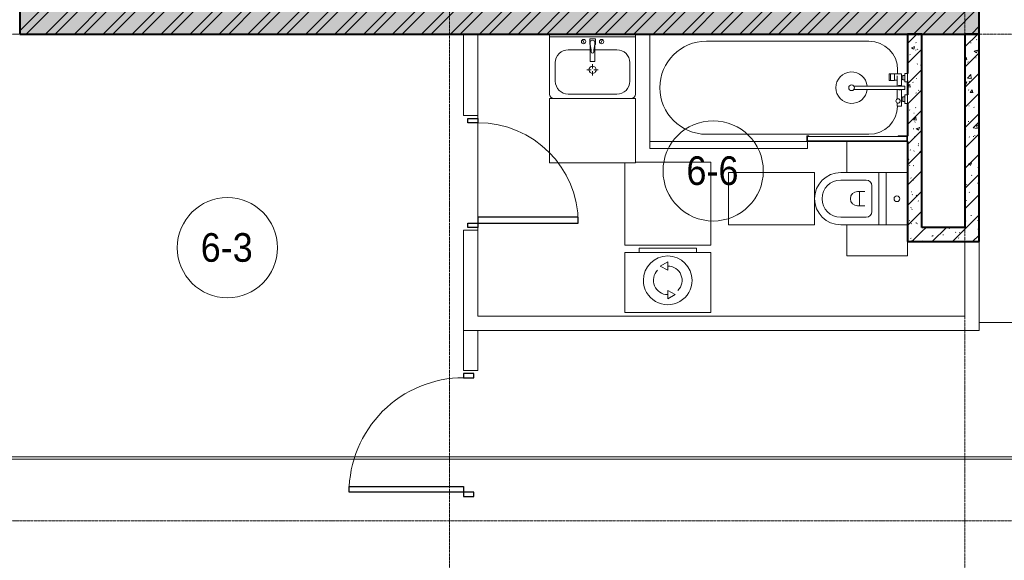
# Model space of a CAD drawing. Header units: millimetres. Extents: x 5617 to 112069, y 7718 to 237687.
# Tile 9 of 62: x 29746 to 36621, y 63025 to 66800. Entities that reach past the tile are written whole.
import ezdxf

# ---------------------------------------------------------------- set-up
doc = ezdxf.new("R2010")
doc.units = ezdxf.units.MM
doc.linetypes.add('ADSK_Линия сетки', pattern=[25, 20, -2.5, 0, -2.5])
doc.linetypes.add('Линия сетки', pattern=[25, 20, -2.5, 0, -2.5])
for name, color, linetype, lineweight in [('Двери', 7, 'Continuous', 18), ('Марки помещений', 7, 'Continuous', 20), ('Мебель', 7, 'Continuous', 18), ('Оси', 7, 'Continuous', 9), ('Перекрытия', 7, 'Continuous', 18), ('Сантехнические приборы', 7, 'Continuous', 18), ('Стены', 7, 'Continuous', 18), ('Стены разрез', 7, 'Continuous', 40), ('Форма', 7, 'Continuous', 18), ('Формообразующий элемент-перекрытие', 7, 'Continuous', 18), ('Электрооборудование', 7, 'Continuous', 18)]:
    doc.layers.add(name, color=color, linetype=linetype, lineweight=lineweight)
doc.styles.add('Arial_3', font='arial.ttf', dxfattribs={"width": 0.9, "height": 200})
pattern_1 = [(50, (0, 0), (218.62117, -19.1268), [22.86, -251.46]), (355, (0, 0), (-42.2919, 229.2684), [18.288, -201.168]), (100.451, (18.22, -1.6), (176.3311, 210.13963), [19.428, -213.708]), (46.184, (0, 60.96), (325.295, -50.4516), [34.29, -377.19]), (96.636, (27.1, 56.76), (284.883, 296.9127), [29.142, -320.562]), (351.184, (0, 60.96), (284.8858, 296.9107), [27.432, -301.752]), (21, (30.48, 45.72), (181.93753, -122.7183), [22.86, -251.46]), (326, (30.48, 45.72), (74.1622, 221.0262), [18.288, -201.168]), (71.451, (45.64, 35.5), (256.10035, 98.30526), [19.428, -213.708]), (37.5, (0, 0), (3.70639, 101.465895), [3.353, -195.377, 3.353, -200.863, -201.93]), (37.5, (0, 0), (3.70639, 101.465895), [-402.946, 3.353, -198.577]), (7.5, (0, 0), (80.18358, 120.21653), [3.353, -113.081, 3.353, -190.805, -76.962]), (7.5, (0, 0), (80.18358, 120.21653), [-310.591, 3.353, -73.609]), (327.5, (-67.97, 0), (162.70865, -6.87497), [3.353, -72.847, 3.353, -234.391, -315.468]), (327.5, (-67.97, 0), (162.70865, -6.87497), [-313.944, 3.353, -312.115]), (317.5, (-98.45, 0), (177.75468, 30.51183), [3.353, -95.707, 3.353, -154.534, -224.028]), (317.5, (-98.45, 0), (177.75468, 30.51183), [-256.946, 3.353, -220.675])]
pattern_2 = [(45, (0, 0), (-70.71068, 70.71068), [])]

# ---------------------------------------------------------------- blocks, each defined once
blk = doc.blocks.new('MR_Унитаз напольный - Санузел с ванной-V2-МКСС_K1_L26_85_950_1')
at = {"layer": 'Сантехнические приборы', "color": 253, "true_color": 0xaaaaaa}
for p, q in [((-182.5, 200), (-182.5, 50)), ((182.5, 50), (182.5, 200)), ((-182.5, 50), (182.5, 50)), ((182.5, 50), (-182.5, 50)), ((-182.5, 50), (-182.5, 0)), ((-182.5, 0), (182.5, 0)), ((182.5, 0), (182.5, 50)), ((182.5, 0), (-182.5, 0)), ((-182.5, 0), (-182.5, -267.5)), ((-90, -50), (90, -50)), ((182.5, -267.5), (182.5, 0)), ((-130, -267.5), (-130, -90)), ((-50, -150), (-50, -100)), ((-50, -135), (50, -135)), ((50, -100), (50, -150)), ((130, -90), (130, -267.5))]:
    blk.add_line(p, q, dxfattribs=at)
for centre, radius, start, end in [((0, 125), 20, 0, 180), ((0, 125), 20, 180, 0), ((-90, -90), 40, 90, 180), ((90, -90), 40, 360, 90), ((0, -150), 50, 180, 0), ((0, -267.5), 182.5, 180, 360), ((0, -267.5), 130, 180, 0)]:
    blk.add_arc(centre, radius, start, end, dxfattribs=at)
blk = doc.blocks.new('MR_Зона обслуживания - MR_Зона обслуживания-V3-МКСС_K1_L26_85_950_1')
at = {"layer": 'Мебель', "lineweight": 9}
for p, q in [((182.5, 0), (-182.5, 0)), ((-182.5, 0), (-182.5, -600)), ((182.5, -600), (182.5, 0)), ((-182.5, -600), (182.5, -600))]:
    blk.add_line(p, q, dxfattribs=at)
blk = doc.blocks.new('MR_Тумба-Умывальник с зеркалом - Тумба-умывальник_600-2560072-МКСС_K1_L26_85_950_1')
at = {"layer": 'Сантехнические приборы', "color": 253, "true_color": 0xaaaaaa}
for p, q in [((-300, 0), (-300, 420)), ((-170, 420), (170, 420)), ((300, 420), (300, 0)), ((-260, 200), (-260, 330)), ((0, 290), (0, 260)), ((260, 330), (260, 200)), ((-10, 250), (-40, 250)), ((0, 210), (0, 240)), ((40, 250), (10, 250)), ((-17, 73.1), (-17, 187.9)), ((-14, 190.9), (14, 190.9)), ((17, 187.9), (17, 73.1)), ((-17, 110), (-170, 110)), ((-20, 73.1), (-17, 73.1)), ((-20, 33.1), (-20, 73.1)), ((-17, 60), (-17, 73.1)), ((170, 110), (17, 110)), ((17, 73.1), (17, 60)), ((17, 73.1), (20, 73.1)), ((20, 73.1), (20, 33.1)), ((-300, 20), (300, 20)), ((-69.7, 39.8), (-55.6, 66.3)), ((20, 33.1), (-20, 33.1)), ((69.7, 39.8), (55.6, 66.3))]:
    blk.add_line(p, q, dxfattribs=at)
for centre, radius, start, end in [((-270, 420), 30, 90, 180), ((-170, 330), 90, 90, 180), ((170, 330), 90, 0, 90), ((270, 420), 30, 0, 90), ((0, 250), 25, 360, 180), ((0, 250), 25, 180, 360), ((-170, 200), 90, 180, 270), ((-14, 187.9), 3, 90, 180), ((-14, 187.9), 3, 105, 165), ((14, 187.9), 3, 0, 90), ((14, 187.9), 3, 15, 75), ((170, 200), 90, 270, 0), ((-217.6, 129.9), 208.5, 344.18231, 358.4054), ((0, 124.1), 9.19, 0, 180), ((217.6, 129.9), 208.5, 181.5946, 195.81769), ((-62.7, 53.1), 15, 0, 180), ((-62.7, 53.1), 15, 180, 0), ((0, 60), 17, 180, 0), ((62.7, 53.1), 15, 0, 180), ((62.7, 53.1), 15, 180, 0)]:
    blk.add_arc(centre, radius, start, end, dxfattribs=at)
blk = doc.blocks.new('MR_Зона обслуживания - MR_Зона обслуживания-2560074-МКСС_K1_L26_85_950_1')
at = {"layer": 'Мебель', "lineweight": 9}
for p, q in [((300, 450), (-300, 450)), ((-300, 450), (-300, 0)), ((300, 0), (300, 450)), ((-300, 0), (300, 0))]:
    blk.add_line(p, q, dxfattribs=at)
blk = doc.blocks.new('MR_Ванна - Санузел с ванной_1800x750-V21-МКСС_K1_L26_85_950_1')
at = {"layer": 'Сантехнические приборы', "color": 253, "true_color": 0xaaaaaa}
for p, q in [((-900, 0), (-900, -750)), ((-505, -50), (630, -50)), ((830, -250), (830, -278.8)), ((780, -276.9), (770.9, -276.9)), ((770.9, -276.9), (770.9, -323.9)), ((770.9, -323.9), (780, -323.9)), ((807.5, -276.9), (780, -276.9)), ((780, -276.9), (780, -323.9)), ((780, -323.9), (780, -276.9)), ((780, -323.9), (807.5, -323.9)), ((807.5, -323.9), (807.5, -276.9)), ((858, -278.8), (807.5, -278.8)), ((807.5, -278.8), (807.5, -321.6)), ((807.5, -321.6), (826.3, -321.6)), ((826.3, -291.7), (826.3, -363.7)), ((858, -291.7), (858, -278.8)), ((858, -363.7), (858, -291.7)), ((866, -291.7), (858, -291.7)), ((858, -291.7), (858, -318.6)), ((858, -318.6), (866, -318.6)), ((880, -289), (866, -289)), ((866, -289), (866, -321)), ((866, -318.6), (866, -291.7)), ((866, -321), (880, -321)), ((900, -275.2), (880, -275.2)), ((880, -275.2), (880, -335)), ((880, -321), (880, -289)), ((880, -335), (900, -335)), ((900, -335), (900, -275.2)), ((880, -363.7), (524.9, -363.7)), ((524.9, -386.3), (880, -386.3)), ((826.3, -386.3), (826.3, -453.7)), ((858, -504.1), (858, -386.3)), ((880, -386.3), (880, -363.7)), ((826.3, -480.7), (826.3, -504.1)), ((858, -441.4), (858, -468.3)), ((866, -441.4), (858, -441.4)), ((858, -468.3), (866, -468.3)), ((866, -439), (866, -471)), ((880, -439), (866, -439)), ((866, -468.3), (866, -441.4)), ((866, -471), (880, -471)), ((880, -425), (880, -484.8)), ((900, -425), (880, -425)), ((880, -471), (880, -439)), ((900, -484.8), (900, -425)), ((826.3, -504.1), (858, -504.1)), ((880, -484.8), (900, -484.8)), ((630, -700), (-505, -700)), ((195, -710), (195, -750.1)), ((210, -710), (195, -710)), ((195, -750.1), (210, -750.1)), ((200, -745.1), (200, -715)), ((200, -715), (210, -715)), ((895, -715), (200, -715)), ((200, -715), (200, -745.1)), ((210, -745.1), (200, -745.1)), ((200, -745.1), (895, -745.1)), ((210, -715), (210, -710)), ((210, -750.1), (210, -745.1)), ((210, -750), (475, -750)), ((900, -710), (835, -710)), ((835, -710), (835, -715)), ((835, -715), (895, -715)), ((895, -745.1), (885, -745.1)), ((885, -745.1), (885, -750)), ((885, -750), (900, -750)), ((895, -715), (895, -745.1)), ((895, -745.1), (895, -715)), ((900, -750), (900, -710))]:
    blk.add_line(p, q, dxfattribs=at)
for centre, radius, start, end in [((-505, -375), 325, 90, 270), ((630, -250), 200, 360, 90), ((508.5, -375), 110, 5.91598, 354.08402), ((508.5, -375), 20, 90, 270), ((508.5, -375), 20, 270, 90), ((508.5, -375), 20, 325.4667, 34.5333), ((843.9, -375), 15.5, 47.00933, 132.99067), ((843.9, -375), 15.5, 227.00933, 312.99067), ((832.8, -467.2), 15, 90, 270), ((832.8, -467.2), 15, 244.04828, 115.95172), ((832.8, -467.2), 15, 270, 90), ((630, -500), 200, 270, 358.81432)]:
    blk.add_arc(centre, radius, start, end, dxfattribs=at)
blk = doc.blocks.new('MR_Зона обслуживания - MR_Зона обслуживания-2560100-МКСС_K1_L26_85_950_1')
at = {"layer": 'Мебель', "lineweight": 9}
for p, q in [((545.1, 0), (-550, 0)), ((-550, 0), (-550, -50)), ((-550, -50), (550, -50)), ((550, -50), (550, -0.1))]:
    blk.add_line(p, q, dxfattribs=at)
blk = doc.blocks.new('MR_Зона обслуживания - MR_Зона обслуживания-V22-МКСС_K1_L26_85_950_1')
at = {"layer": 'Мебель', "lineweight": 9}
for p, q in [((108.75, 0), (8.75, 0)), ((108.75, -425), (108.75, 0)), ((-108.75, -425), (108.75, -425))]:
    blk.add_line(p, q, dxfattribs=at)
blk = doc.blocks.new('MR_Зона обслуживания - MR_Зона обслуживания-V23-МКСС_K1_L26_85_950_1')
at = {"layer": 'Мебель', "lineweight": 9}
for p, q in [((-108.75, -15), (-108.75, -425)), ((-108.75, -425), (108.75, -425))]:
    blk.add_line(p, q, dxfattribs=at)
blk = doc.blocks.new('MR_Стиральная машина - Стиральная машина_450-2498975-МКСС_K1_L26_85_950_1')
at = {"layer": 'Электрооборудование', "color": 253, "true_color": 0xaaaaaa}
for p, q in [((300, 0), (-300, 0)), ((-300, 0), (-300, -420)), ((300, -420), (300, 0)), ((0, -95), (-52, -125)), ((-52, -125), (0, -155)), ((0, -155), (0, -95)), ((0, -295), (0, -355)), ((52, -325), (0, -295)), ((0, -355), (52, -325)), ((-300, -420), (300, -420)), ((-200, -420), (-200, -450)), ((-200, -450), (200, -450)), ((200, -450), (200, -420))]:
    blk.add_line(p, q, dxfattribs=at)
for radius, start, end in [(170, 360, 180), (100, 315, 90), (100, 135, 270), (170, 180, 360)]:
    blk.add_arc((0, -225), radius, start, end, dxfattribs=at)
blk = doc.blocks.new('MR_Зона обслуживания - MR_Зона обслуживания-V24-МКСС_K1_L26_85_950_1')
at = {"layer": 'Мебель', "lineweight": 9}
for p, q in [((300, 0), (-300, 0)), ((-300, 0), (-300, -580)), ((300, -575), (300, 0)), ((-300, -580), (225, -580))]:
    blk.add_line(p, q, dxfattribs=at)
blk = doc.blocks.new('A_DOR_Door - Вн_3_Одинарная_800x2100-3005222-МКСС_K1_L26_85_950_1')
at = {"layer": 'Двери', "color": 253, "lineweight": 30, "true_color": 0xaaaaaa}
for p, q in [((-380, 20), (-350, 20)), ((-380, -50), (-380, 20)), ((-350, 20), (-350, -50)), ((350, -50), (350, 20)), ((350, 20), (380, 20)), ((380, 20), (380, -50)), ((-350, -50), (-380, -50)), ((-350, -50), (-350, -750)), ((-310, -50), (-350, -50)), ((-350, -50), (-350, -750)), ((-310, -750), (-310, -50)), ((380, -50), (350, -50)), ((-350, -750), (-310, -750))]:
    blk.add_line(p, q, dxfattribs=at)
at = {"layer": 'Двери', "color": 254, "lineweight": 9, "true_color": 0xd4d4d4}
blk.add_arc((-350, -50), 700, 270, 0, dxfattribs=at)
blk = doc.blocks.new('A_DOR_Door - Вн_3_Одинарная_900x2100-3005229-МКСС_K1_L26_85_950_1')
at = {"layer": 'Двери', "color": 253, "lineweight": 30, "true_color": 0xaaaaaa}
for p, q in [((-400, 50), (-400, 850)), ((-400, 850), (-360, 850)), ((-400, 50), (-400, 850)), ((-360, 850), (-360, 50)), ((-430, 50), (-430, -20)), ((-400, 50), (-430, 50)), ((-360, 50), (-400, 50)), ((-400, -20), (-400, 50)), ((430, 50), (400, 50)), ((400, 50), (400, -20)), ((430, -20), (430, 50)), ((-430, -20), (-400, -20)), ((400, -20), (430, -20))]:
    blk.add_line(p, q, dxfattribs=at)
at = {"layer": 'Двери', "color": 254, "lineweight": 9, "true_color": 0xd4d4d4}
blk.add_arc((-400, 50), 800, 360, 90, dxfattribs=at)
blk = doc.blocks.new('135_SLK_K1_AR_rvt-1-МКСС_K1_L26_85_950_1')
at = {"layer": 'Стены разрез', "lineweight": 9, "true_color": 0xaaaaaa}
h = blk.add_hatch(dxfattribs=at)
h.set_pattern_fill('FP_2', color=253, style=0, pattern_type=2)
h.set_pattern_definition(pattern_1)
h.paths.add_polyline_path([(21216.1, 66700), (21650, 66700), (21650, 66900), (14950, 66900), (14950, 66700), (20804, 66700)])
h = blk.add_hatch(dxfattribs=at)
h.set_pattern_fill('FP_3', color=253, style=0, pattern_type=2)
h.set_pattern_definition([(45, (0, 0), (-101.02788, 101.02788), []), (45, (67.35, 0), (-101.02788, 101.02788), [])])
h.paths.add_polyline_path([(21216.1, 66700), (21650, 66700), (21650, 66900), (14950, 66900), (14950, 66700), (20804, 66700)])
h = blk.add_hatch(dxfattribs=at)
h.set_pattern_fill('FP_2', color=253, style=0, pattern_type=2)
h.set_pattern_definition(pattern_1)
h.paths.add_polyline_path([(21216.1, 65250), (21250, 65250), (21250, 66700), (21150, 66700), (21150, 65250)])
h = blk.add_hatch(dxfattribs=at)
h.set_pattern_fill('FP_4', color=253, style=0, pattern_type=2)
h.set_pattern_definition(pattern_2)
h.paths.add_polyline_path([(21216.1, 65250), (21250, 65250), (21250, 66700), (21150, 66700), (21150, 65250)])
h = blk.add_hatch(dxfattribs=at)
h.set_pattern_fill('FP_2', color=253, style=0, pattern_type=2)
h.set_pattern_definition(pattern_1)
h.paths.add_polyline_path([(21650, 65250), (21650, 66700), (21550, 66700), (21550, 65250)])
h = blk.add_hatch(dxfattribs=at)
h.set_pattern_fill('FP_4', color=253, style=0, pattern_type=2)
h.set_pattern_definition(pattern_2)
h.paths.add_polyline_path([(21650, 65250), (21650, 66700), (21550, 66700), (21550, 65250)])
h = blk.add_hatch(dxfattribs=at)
h.set_pattern_fill('FP_2', color=253, style=0, pattern_type=2)
h.set_pattern_definition(pattern_1)
h.paths.add_polyline_path([(21550, 65250), (21550, 65350), (21250, 65350), (21250, 65250)])
h = blk.add_hatch(dxfattribs=at)
h.set_pattern_fill('FP_4', color=253, style=0, pattern_type=2)
h.set_pattern_definition(pattern_2)
h.paths.add_polyline_path([(21550, 65250), (21550, 65350), (21250, 65350), (21250, 65250)])
at = {"layer": 'Перекрытия', "color": 253, "true_color": 0xaaaaaa}
for p, q in [((18150, 66110), (18150, 66130)), ((18150, 66130), (18150, 66110)), ((18150, 65420), (18150, 66080)), ((18150, 66080), (18150, 65420)), ((18150, 65330), (18150, 65350)), ((18150, 65350), (18150, 65330))]:
    blk.add_line(p, q, dxfattribs=at)
at = {"layer": 'Стены', "color": 253, "true_color": 0xaaaaaa}
for p, q in [((18050, 66130), (18050, 66700)), ((18150, 66700), (18150, 66130)), ((18050, 66130), (18150, 66130)), ((18050, 64730), (18050, 65330)), ((18150, 65330), (18050, 65330)), ((18150, 65330), (18150, 64730)), ((21550, 64730), (21550, 65250)), ((21650, 65250), (21650, 64685.4)), ((18050, 64730), (18050, 64630)), ((18150, 64730), (21550, 64730)), ((18050, 64350), (18050, 64630)), ((18050, 64630), (18150, 64630)), ((21550, 64630), (18050, 64630)), ((18150, 64630), (18150, 64350)), ((21550, 64630), (21650, 64630)), ((21650, 64685.4), (22650, 64685.4)), ((22650, 64684.6), (21650, 64684.6)), ((21650, 64684.6), (21650, 64630)), ((18050, 64350), (18150, 64350))]:
    blk.add_line(p, q, dxfattribs=at)
at = {"layer": 'Стены разрез', "color": 253, "true_color": 0xaaaaaa}
for p, q in [((14950, 66900), (14950, 66700)), ((21650, 66700), (21650, 66900)), ((14950, 66700), (21650, 66700)), ((21150, 66700), (21150, 66424.8)), ((21250, 66700), (21150, 66700)), ((21250, 65350), (21250, 66700)), ((21550, 66700), (21550, 65350)), ((21650, 66700), (21550, 66700)), ((21650, 65250), (21650, 66700)), ((21150, 66365), (21150, 66275)), ((21150, 66215.2), (21150, 65990)), ((21150, 65950), (21150, 65250)), ((21550, 65350), (21250, 65350)), ((21150, 65250), (21250, 65250)), ((21250, 65250), (21550, 65250)), ((21550, 65250), (21650, 65250))]:
    blk.add_line(p, q, dxfattribs=at)
at = {"layer": 'Двери', "color": 253, "lineweight": 18, "true_color": 0xaaaaaa, "rotation": 89.99999999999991}
for name, p in [('A_DOR_Door - Вн_3_Одинарная_800x2100-3005222-МКСС_K1_L26_85_950_1', (18100, 65730)), ('A_DOR_Door - Вн_3_Одинарная_900x2100-3005229-МКСС_K1_L26_85_950_1', (18100, 63900))]:
    blk.add_blockref(name, p, dxfattribs=at)
at = {"layer": 'Мебель', "color": 253, "lineweight": 18, "true_color": 0xaaaaaa}
for name, p, rotation in [('MR_Зона обслуживания - MR_Зона обслуживания-2560074-МКСС_K1_L26_85_950_1', (18950, 66250), 180), ('MR_Зона обслуживания - MR_Зона обслуживания-V23-МКСС_K1_L26_85_950_1', (21150, 65841.2), 269.9999999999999), ('MR_Зона обслуживания - MR_Зона обслуживания-V24-МКСС_K1_L26_85_950_1', (19475, 65225), 180), ('MR_Зона обслуживания - MR_Зона обслуживания-V3-МКСС_K1_L26_85_950_1', (20500, 65550), 269.9999999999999), ('MR_Зона обслуживания - MR_Зона обслуживания-V22-МКСС_K1_L26_85_950_1', (21150, 65258.7), 269.9999999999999)]:
    blk.add_blockref(name, p, dxfattribs=dict(at, rotation=rotation))
blk.add_blockref('MR_Зона обслуживания - MR_Зона обслуживания-2560100-МКСС_K1_L26_85_950_1', (19900, 65950), dxfattribs=at)
at = {"layer": 'Сантехнические приборы', "color": 253, "lineweight": 18, "true_color": 0xaaaaaa}
for name, p, rotation in [('MR_Тумба-Умывальник с зеркалом - Тумба-умывальник_600-2560072-МКСС_K1_L26_85_950_1', (18950, 66700), 180), ('MR_Унитаз напольный - Санузел с ванной-V2-МКСС_K1_L26_85_950_1', (20950, 65550), 269.9999999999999)]:
    blk.add_blockref(name, p, dxfattribs=dict(at, rotation=rotation))
blk.add_blockref('MR_Ванна - Санузел с ванной_1800x750-V21-МКСС_K1_L26_85_950_1', (20250, 66700), dxfattribs=at)
at = {"layer": 'Электрооборудование', "color": 253, "lineweight": 18, "true_color": 0xaaaaaa, "rotation": 180}
blk.add_blockref('MR_Стиральная машина - Стиральная машина_450-2498975-МКСС_K1_L26_85_950_1', (19475, 64755), dxfattribs=at)
blk = doc.blocks.new('135_SLK_K1_AR_FCD_rvt-1-МКСС_K1_L26_85_950_1')
at = {"layer": 'Форма', "color": 253, "lineweight": 9, "true_color": 0xaaaaaa}
blk.add_line((36300, 63730.6), (13798.3, 63730.6), dxfattribs=at)
at = {"layer": 'Формообразующий элемент-перекрытие', "color": 253, "lineweight": 5, "true_color": 0xaaaaaa}
blk.add_line((14550, 63748.1), (25050, 63748.1), dxfattribs=at)
blk = doc.blocks.new('050_Марка_Помещение - Номер-620969-МКСС_K1_L26_85_950_1')
at = {"layer": 'Марки помещений'}
blk.add_circle((0, 0), 3.5, dxfattribs=at)

msp = doc.modelspace()

# ---------------------------------------------------------------- linework, layer by layer
at = {"layer": 'Оси', "linetype": 'Линия сетки'}
for p, q in [((32746.3, 55648.9), (32746.3, 78180)), ((36346.3, 55648.9), (36346.3, 78180))]:
    msp.add_line(p, q, dxfattribs=at)
at = {"layer": 'Оси', "linetype": 'ADSK_Линия сетки'}
for p, q in [((81346.3, 66700), (26370.3, 66700)), ((81346.3, 63300), (26370.3, 63300))]:
    msp.add_line(p, q, dxfattribs=at)

# ---------------------------------------------------------------- block references
at = {"lineweight": 5}
for name in ['135_SLK_K1_AR_FCD_rvt-1-МКСС_K1_L26_85_950_1', '135_SLK_K1_AR_rvt-1-МКСС_K1_L26_85_950_1']:
    msp.add_blockref(name, (14796.3, 0), dxfattribs=at)
at = {"layer": 'Марки помещений', "xscale": 99.99999999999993, "yscale": 99.99999999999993, "zscale": 99.99999999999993}
for p in [(34588.3, 65744.3), (31196.7, 65207.7)]:
    msp.add_blockref('050_Марка_Помещение - Номер-620969-МКСС_K1_L26_85_950_1', p, dxfattribs=at)

# ---------------------------------------------------------------- texts
at = {"layer": 'Марки помещений', "lineweight": 9, "char_height": 200, "width": 447.342, "attachment_point": 1, "style": 'Arial_3'}
for s, insert in [('6-6', (34401.8, 65846)), ('6-3', (31010.2, 65309.5))]:
    msp.add_mtext(s, dxfattribs=dict(at, insert=insert))

doc.saveas('drawing.dxf')
